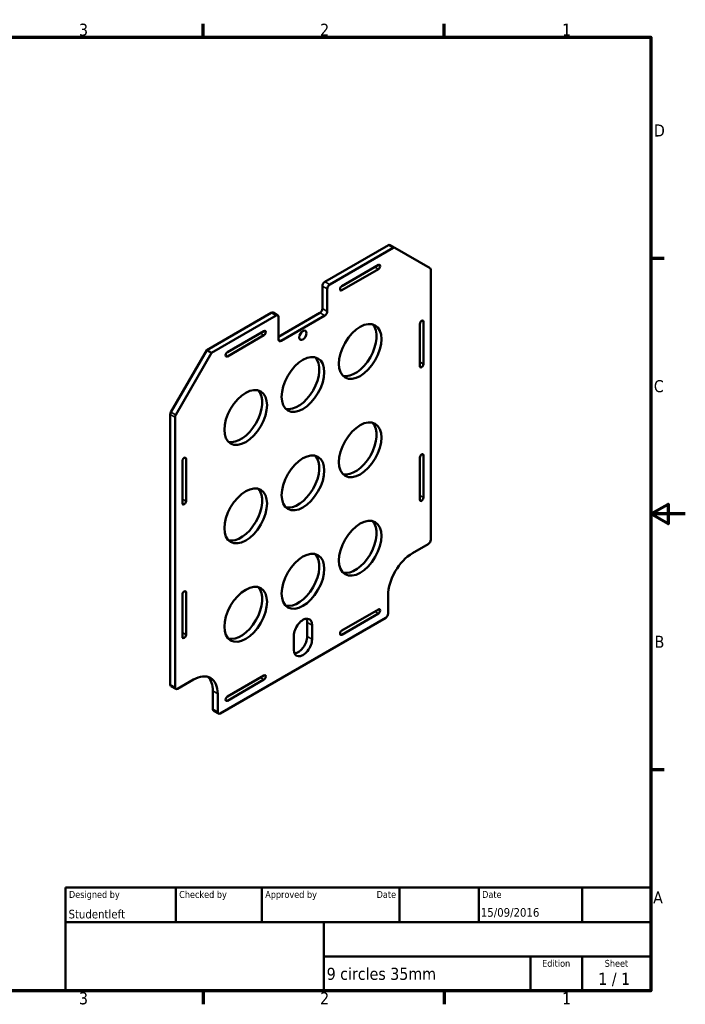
# Model space of a CAD drawing. Header units: millimetres. Extents: x 0 to 840, y 0 to 594.
# Tile 2 of 2: x 453 to 840, y 12 to 584. Entities that reach past the tile are written whole.
import ezdxf
from ezdxf.enums import TextEntityAlignment as Align

# ---------------------------------------------------------------- set-up
doc = ezdxf.new("R2010")
doc.units = ezdxf.units.MM
doc.header["$LTSCALE"] = 2
for name, color, linetype, lineweight in [('Border (ISO)', 7, 'Continuous', 70), ('Title (ISO)', 7, 'Continuous', 50), ('Visible (ISO)', 7, 'Continuous', 50), ('Visible Narrow (ISO)', 7, 'Continuous', 35)]:
    doc.layers.add(name, color=color, linetype=linetype, lineweight=lineweight)
doc.styles.add('Note Text (ISO)', font='tahoma.ttf')
doc.styles.add('Text Style39', font='tahoma.ttf')
doc.styles.add('Text Style41', font='tahoma.ttf')

# ---------------------------------------------------------------- blocks, each defined once
blk = doc.blocks.new('Borders Default Border')
at = {"layer": 'Border (ISO)'}
for p, q in [((280, 287), (280, 290.9)), ((350, 287), (350, 290.9)), ((410, 222.75), (413.9, 222.75)), ((410, 74.25), (413.9, 74.25)), ((280, 10), (280, 6.1)), ((350, 10), (350, 6.1))]:
    blk.add_line(p, q, dxfattribs=at)
at = {"layer": 'Border (ISO)', "flags": 128}
for points in [[(10, 10), (10, 287), (410, 287), (410, 10), (10, 10)], [(420, 148.5), (410, 148.5), (415, 151.39), (415, 145.61), (410, 148.5)]]:
    blk.add_lwpolyline(points, dxfattribs=at)
at = {"layer": 'Border (ISO)', "char_height": 3.5, "attachment_point": 7, "style": 'Note Text (ISO)'}
for s, insert in [('3', (243.91, 287.33)), ('2', (313.94, 287.4)), ('1', (384.21, 287.4)), ('D', (410.87, 258.13)), ('C', (410.86, 183.81)), ('B', (411.08, 109.63)), ('A', (410.66, 35.38)), ('3', (243.91, 6.03)), ('2', (313.94, 6.1)), ('1', (384.21, 6.1))]:
    blk.add_mtext(s, dxfattribs=dict(at, insert=insert))
blk = doc.blocks.new('Title Blocks ISO')
at = {"layer": 'Title (ISO)'}
for p, q in [((270.07, 130), (100.07, 130)), ((100.07, 130), (100.07, 100)), ((132.07, 120), (132.07, 130)), ((157.07, 120), (157.07, 130)), ((197.07, 120), (197.07, 130)), ((220.07, 120), (220.07, 130)), ((250.07, 120), (250.07, 130)), ((270.07, 100), (270.07, 130)), ((100.07, 120), (270.07, 120)), ((175.07, 120), (175.07, 100)), ((270.07, 110), (175.07, 110)), ((235.07, 100), (235.07, 110)), ((250.07, 100), (250.07, 110)), ((100.07, 100), (270.07, 100))]:
    blk.add_line(p, q, dxfattribs=at)
at = {"layer": 'Title (ISO)', "style": 'Text Style41'}
for s, p in [('Designed by', (101.07, 129)), ('Checked by', (133.07, 129)), ('Approved by', (158.07, 129)), ('Date', (221.07, 129))]:
    blk.add_text(s, height=2, dxfattribs=at).set_placement(p, align=Align.TOP_LEFT)
blk.add_text('Date', height=2, dxfattribs=at).set_placement((196.07, 129), align=Align.TOP_RIGHT)
for s, p in [('Edition', (242.57, 109)), ('Sheet', (260.07, 109))]:
    blk.add_text(s, height=2, dxfattribs=at).set_placement(p, align=Align.TOP_CENTER)
at = {"layer": 'Title (ISO)', "style": 'Note Text (ISO)'}
blk.add_text('1 / 1 ', height=3.5, dxfattribs=at).set_placement((260.07, 103.5), align=Align.MIDDLE_CENTER)
at = {"layer": 'Title (ISO)'}
for tag, p, height, style in [('AUTHOR_001', (100.94, 121.05), 2.5, 'Text Style39'), ('CREATION_DATE_001', (220.69, 121.54), 2.5, 'Text Style39'), ('PART_NUMBER_001', (175.91, 103.21), 3.5, 'Note Text (ISO)')]:
    blk.add_attdef(tag, p, '', height=height, dxfattribs=dict(at, style=style))
at = {"layer": 'Title (ISO)', "style": 'Text Style39'}
for tag, p in [('CHECKED_BY', (133.07, 121)), ('ENG_APPROVED_BY', (158.07, 121))]:
    blk.add_attdef(tag, text='', height=2.5, dxfattribs=at).set_placement(p, align=Align.BOTTOM_LEFT)
blk.add_attdef('ENG_APPROVAL_DATE', text='', height=2.5, dxfattribs=at).set_placement((196.07, 121), align=Align.BOTTOM_RIGHT)
at = {"layer": 'Title (ISO)', "style": 'Note Text (ISO)'}
for tag, p in [('TITLE', (222.57, 115)), ('COMPANY', (137.41, 109.96)), ('REVISION_NUMBER', (242.57, 103.5))]:
    blk.add_attdef(tag, text='', height=3.5, dxfattribs=at).set_placement(p, align=Align.MIDDLE_CENTER)

msp = doc.modelspace()

# ---------------------------------------------------------------- linework, layer by layer
at = {"layer": 'Visible (ISO)'}
for p, q in [((667.521, 453.139), (630.63, 431.84)), ((668.521, 453.238), (671.35, 451.605)), ((670.35, 451.506), (633.459, 430.207)), ((691.735, 439.836), (671.35, 451.605)), ((640.53, 429.391), (661.743, 441.638)), ((661.743, 439.189), (640.53, 426.941)), ((692.149, 282.013), (692.149, 438.92)), ((629.216, 429.391), (629.216, 416.327)), ((632.045, 427.758), (632.045, 414.694)), ((599.518, 413.877), (562.041, 392.24)), ((602.346, 412.244), (564.87, 390.607)), ((600.518, 413.976), (603.346, 412.343)), ((627.802, 413.877), (603.76, 399.997)), ((630.63, 412.244), (605.175, 397.547)), ((603.76, 398.364), (603.76, 411.428)), ((685.785, 382.85), (685.785, 407.345)), ((687.906, 408.57), (687.906, 384.075)), ((574.062, 391.015), (595.275, 403.263)), ((595.275, 400.813), (574.062, 388.566)), ((562.041, 392.24), (541.242, 356.215)), ((564.87, 390.607), (544.071, 354.582)), ((562.041, 392.24), (564.87, 390.607)), ((540.828, 354.821), (540.828, 197.914)), ((543.656, 353.188), (543.656, 196.281)), ((547.899, 303.242), (547.899, 327.737)), ((550.02, 328.961), (550.02, 304.467)), ((685.785, 305.283), (685.785, 329.778)), ((687.906, 331.003), (687.906, 306.508)), ((681.542, 274.256), (690.735, 279.563)), ((547.899, 225.675), (547.899, 250.17)), ((550.02, 251.394), (550.02, 226.899)), ((667.4, 239.147), (667.4, 249.761)), ((640.53, 229.349), (661.743, 241.596)), ((569.819, 181.176), (665.986, 236.697)), ((661.743, 239.147), (640.53, 226.899)), ((620.377, 225.879), (620.377, 234.044)), ((623.206, 232.411), (623.206, 224.246)), ((612.599, 218.122), (612.599, 226.287)), ((545.071, 195.464), (554.263, 200.772)), ((574.062, 190.974), (595.275, 203.221)), ((595.275, 200.772), (574.062, 188.524)), ((541.242, 196.998), (544.071, 195.365)), ((565.577, 194.24), (565.577, 183.625)), ((568.405, 192.607), (568.405, 181.992)), ((565.991, 182.71), (568.819, 181.077))]:
    msp.add_line(p, q, dxfattribs=at)
for centre, major_axis, start_param, end_param in [((667.521, 451.506), (1, 1.732), 0, 0.7853982), ((670.35, 449.873), (1, 1.732), 0, 0.7853982), ((661.743, 440.413), (0.75, 1.299), 3.9269908, 7.0685835), ((690.735, 438.104), (1, 1.732), 5.4977871, 6.2831853), ((630.63, 430.207), (-1, -1.732), 3.9269908, 5.4977871), ((633.459, 428.574), (-1, -1.732), 3.9269908, 5.4977871), ((640.53, 428.166), (-0.75, -1.299), 3.9269908, 7.0685835), ((599.518, 412.244), (1, 1.732), 0, 0.7853982), ((602.346, 410.611), (1, 1.732), 5.4977871, 7.0685835), ((627.802, 415.51), (-1, -1.732), 0.7853982, 2.3561945), ((630.63, 413.877), (-1, -1.732), 0.7853982, 2.3561945), ((648.308, 393.056), (-8.75, -15.155), 0.1623365, 2.9792562), ((686.845, 407.958), (0.75, 1.299), 5.4977871, 8.6393798), ((595.275, 402.038), (0.75, 1.299), 3.9269908, 7.0685835), ((615.074, 402.446), (1.5, 2.598), 4.3725521, 5.0522259), ((605.175, 399.18), (-1, -1.732), 5.4977871, 7.0685835), ((574.062, 389.79), (-0.75, -1.299), 3.9269908, 7.0685835), ((615.074, 373.869), (-8.75, -15.155), 0.1623365, 2.9792562), ((686.845, 383.463), (-0.75, -1.299), 5.4977871, 8.6393798), ((581.84, 354.681), (-8.75, -15.155), 0.1623365, 2.9792562), ((542.242, 355.638), (-1, -1.732), 4.712389, 5.4977871), ((545.071, 354.005), (-1, -1.732), 4.712389, 5.4977871), ((648.308, 335.902), (-8.75, -15.155), 0.1623365, 2.9792562), ((686.845, 330.39), (0.75, 1.299), 5.4977871, 8.6393798), ((548.96, 328.349), (0.75, 1.299), 5.4977871, 8.6393798), ((615.074, 316.714), (-8.75, -15.155), 0.1623365, 2.9792562), ((581.84, 297.526), (-8.75, -15.155), 0.1623365, 2.9792562), ((548.96, 303.854), (-0.75, -1.299), 5.4977871, 8.6393798), ((686.845, 305.895), (-0.75, -1.299), 5.4977871, 8.6393798), ((648.308, 278.747), (-8.75, -15.155), 0.1623365, 2.9792562), ((690.735, 281.196), (1, 1.732), 3.9269908, 5.4977871), ((615.074, 259.559), (-8.75, -15.155), 0.1623365, 2.9792562), ((681.542, 257.926), (10, 17.321), 0.7853982, 2.3561945), ((548.96, 250.782), (0.75, 1.299), 5.4977871, 8.6393798), ((581.84, 240.372), (-8.75, -15.155), 0.1623365, 2.9792562), ((661.743, 240.372), (0.75, 1.299), 3.9269908, 7.0685835), ((617.903, 229.349), (3.75, 6.495), 5.4977871, 8.6393798), ((615.074, 230.982), (3.75, 6.495), 5.4977871, 5.8964967), ((665.986, 238.33), (1, 1.732), 3.9269908, 5.4977871), ((640.53, 228.124), (-0.75, -1.299), 3.9269908, 7.0685835), ((548.96, 226.287), (-0.75, -1.299), 5.4977871, 8.6393798), ((617.903, 221.184), (-3.75, -6.495), 5.4977871, 8.6393798), ((615.074, 222.817), (-3.75, -6.495), 0.3866886, 2.3561945), ((554.263, 184.442), (10, 17.321), 5.4977871, 7.0685835), ((551.435, 186.075), (10, 17.321), 5.4977871, 6.1412883), ((595.275, 201.996), (0.75, 1.299), 3.9269908, 7.0685835), ((542.242, 198.73), (-1, -1.732), 5.4977871, 6.2831853), ((545.071, 197.097), (-1, -1.732), 5.4977871, 7.0685835), ((574.062, 189.749), (-0.75, -1.299), 3.9269908, 7.0685835), ((566.991, 184.442), (-1, -1.732), 5.4977871, 6.2831853), ((569.819, 182.809), (-1, -1.732), 5.4977871, 7.0685835)]:
    msp.add_ellipse(centre, major_axis=major_axis, ratio=0.5773503, start_param=start_param, end_param=end_param, dxfattribs=at)
for centre, major_axis in [((651.137, 391.423), (8.75, 15.155)), ((617.903, 400.813), (1.5, 2.598)), ((617.903, 372.236), (8.75, 15.155)), ((584.669, 353.048), (8.75, 15.155)), ((651.137, 334.269), (8.75, 15.155)), ((617.903, 315.081), (8.75, 15.155)), ((584.669, 295.893), (8.75, 15.155)), ((651.137, 277.114), (8.75, 15.155)), ((617.903, 257.926), (8.75, 15.155)), ((584.669, 238.739), (8.75, 15.155))]:
    msp.add_ellipse(centre, major_axis=major_axis, ratio=0.5773503, dxfattribs=at)
at = {"layer": 'Visible Narrow (ISO)'}
for p, q in [((667.521, 453.139), (670.35, 451.506)), ((661.743, 439.189), (659.622, 440.413)), ((629.216, 429.391), (632.045, 427.758)), ((630.63, 431.84), (633.459, 430.207)), ((640.53, 426.941), (639.469, 427.553)), ((599.518, 413.877), (602.346, 412.244)), ((627.802, 413.877), (630.63, 412.244)), ((629.216, 416.327), (632.045, 414.694)), ((687.906, 408.57), (686.845, 409.182)), ((595.275, 400.813), (593.154, 402.038)), ((603.76, 398.364), (605.175, 397.547)), ((574.062, 388.566), (573.001, 389.178)), ((687.906, 384.075), (685.785, 385.3)), ((540.828, 354.821), (543.656, 353.188)), ((541.242, 356.215), (544.071, 354.582)), ((550.02, 328.961), (548.96, 329.574)), ((687.906, 331.003), (686.845, 331.615)), ((550.02, 304.467), (547.899, 305.691)), ((687.906, 306.508), (685.785, 307.733)), ((550.02, 251.394), (548.96, 252.007)), ((661.743, 239.147), (659.622, 240.372)), ((620.377, 234.044), (623.206, 232.411)), ((550.02, 226.899), (547.899, 228.124)), ((620.377, 225.879), (623.206, 224.246)), ((640.53, 226.899), (639.469, 227.512)), ((595.275, 200.772), (593.154, 201.996)), ((540.828, 197.914), (543.656, 196.281)), ((565.577, 194.24), (568.405, 192.607)), ((574.062, 188.524), (573.001, 189.136)), ((565.577, 183.625), (568.405, 181.992))]:
    msp.add_line(p, q, dxfattribs=at)

# ---------------------------------------------------------------- block references
at = {"xscale": 2, "yscale": 2, "zscale": 2}
msp.add_blockref('Borders Default Border', (0, 0), dxfattribs=at)
msp.add_blockref('Title Blocks ISO', (279.857, -180), dxfattribs=at).add_auto_attribs({'PART_NUMBER_001': '9 circles 35mm', 'AUTHOR_001': 'Studentleft', 'CREATION_DATE_001': '15/09/2016'})

doc.saveas('drawing.dxf')
